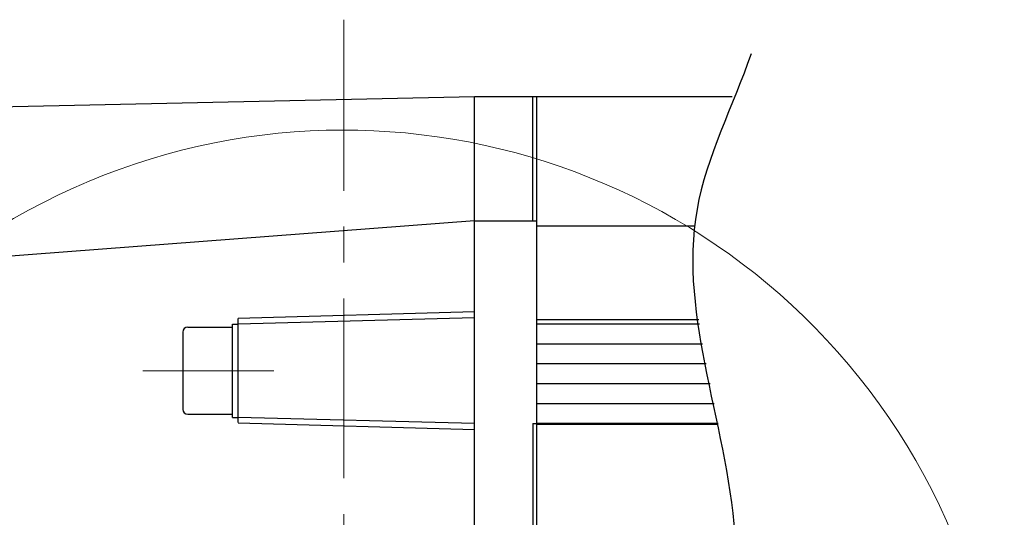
# Model space of a CAD drawing. Header units: millimetres. Extents: x 0 to 1071, y 0 to 742.
# Tile 31 of 130: x 429 to 508, y 321 to 361. Entities that reach past the tile are written whole.
import ezdxf

# ---------------------------------------------------------------- set-up
doc = ezdxf.new("R2010")
doc.units = ezdxf.units.MM
doc.header["$LTSCALE"] = 0.454724
doc.linetypes.add('CENTER', pattern=[50.8, 31.75, -6.35, 6.35, -6.35])
doc.layers.add('NoLayerName_001', color=7, linetype='Continuous')

# ---------------------------------------------------------------- blocks, each defined once
blk = doc.blocks.new('DIM_0005')
at = {"color": 3, "linetype": 'Continuous', "lineweight": 13}
blk.add_arc((53.08, 45.969), 53.08, 300, 210, dxfattribs=at)

msp = doc.modelspace()

# ---------------------------------------------------------------- linework, layer by layer
at = {"layer": 'NoLayerName_001', "color": 4, "linetype": 'CENTER', "lineweight": 13}
for p, q in [((454.961134, 277.477176), (454.961134, 360.51521)), ((438.804654, 332.312609), (449.331426, 332.312609))]:
    msp.add_line(p, q, dxfattribs=at)
at = {"layer": 'NoLayerName_001', "color": 7, "linetype": 'Continuous', "lineweight": 25}
for p, q in [((465.461134, 354.312609), (406.461134, 353.062609)), ((470.461134, 354.312609), (465.461134, 354.312609)), ((465.461134, 313.002264), (465.461134, 354.312609)), ((470.161134, 344.35105), (470.161134, 354.312609)), ((486.159911, 354.319019), (470.461134, 354.319019)), ((470.461134, 262.812609), (470.461134, 354.312609)), ((470.461134, 262.812609), (470.461134, 354.312609)), ((465.461134, 344.35105), (406.461134, 339.867567)), ((465.461134, 344.35105), (470.461134, 344.35105)), ((483.18709, 343.919586), (470.461134, 343.919586)), ((465.461134, 337.051401), (446.461134, 336.513433)), ((465.461134, 336.552405), (446.461134, 336.062609)), ((446.461134, 328.160823), (446.461134, 336.513433)), ((483.495368, 336.399351), (470.461134, 336.399351)), ((442.411134, 335.812609), (446.011134, 335.812609)), ((446.011134, 328.562609), (446.011134, 336.062609)), ((446.011134, 336.062609), (446.461134, 336.062609)), ((483.543294, 336.062609), (470.461134, 336.062609)), ((442.011134, 335.412609), (442.011134, 329.212609)), ((483.797235, 334.459179), (470.461134, 334.459179)), ((484.083323, 332.866039), (470.461134, 332.866039)), ((484.394745, 331.259179), (470.461134, 331.259179)), ((484.715212, 329.666522), (470.461134, 329.666522)), ((442.411134, 328.812609), (446.011134, 328.812609)), ((446.011134, 328.562609), (446.461134, 328.562609)), ((465.461134, 328.072813), (446.461134, 328.562609)), ((465.461134, 327.573817), (446.461134, 328.111785)), ((470.161134, 328.062609), (470.461134, 328.062609)), ((470.161134, 328.062609), (470.161134, 280.562602)), ((485.039063, 328.062609), (470.461134, 328.062609)), ((485.054442, 327.985674), (470.461134, 327.985674))]:
    msp.add_line(p, q, dxfattribs=at)
for centre, start, end in [((442.411134, 335.412609), 90, 180), ((442.411134, 329.212609), 180, 270)]:
    msp.add_arc(centre, 0.4, start, end, dxfattribs=at)
msp.add_open_spline([(487.693133, 357.781514), (486.243757, 353.614559), (479.721371, 341.065627), (492.31343, 313.822835), (475.411994, 284.173854), (486.54571, 265.942448), (488.961336, 259.903383)], degree=3, knots=[0, 0, 0, 0, 13.23547539, 40.405227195, 80.94527167, 100.458087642, 100.458087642, 100.458087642, 100.458087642], dxfattribs=at)

# ---------------------------------------------------------------- block references
at = {"layer": 'NoLayerName_001', "color": 3, "linetype": 'Continuous', "lineweight": 13}
msp.add_blockref('DIM_0005', (401.880798, 252.593689), dxfattribs=at)

doc.saveas('drawing.dxf')
